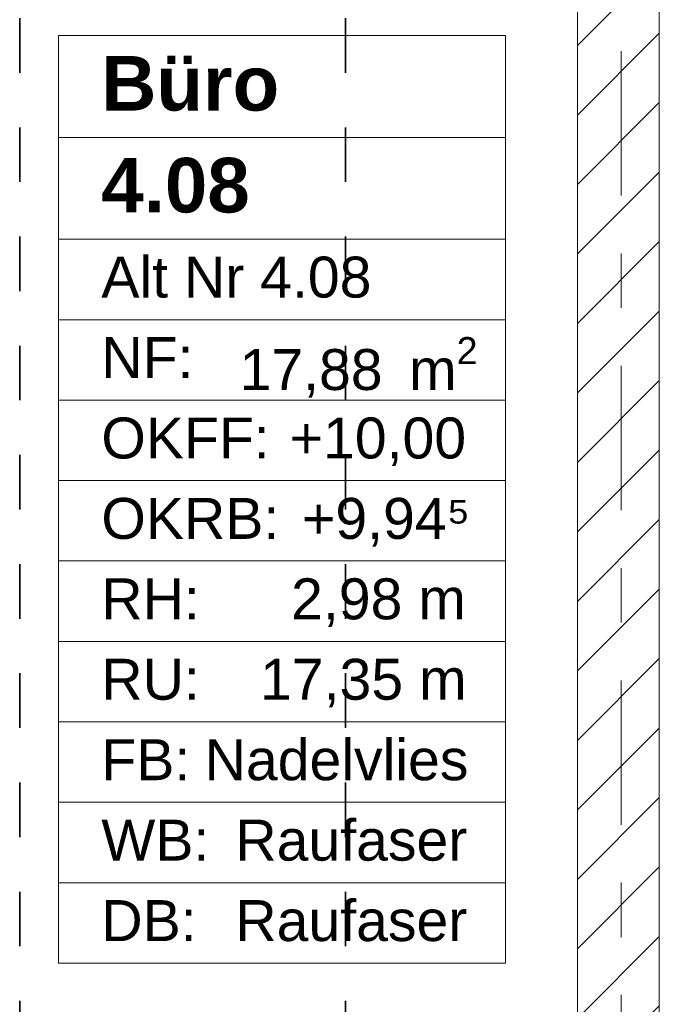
# Model space of a CAD drawing. Header units: metres. Extents: x -3.6 to 84.5, y -11 to 16.8.
# Tile 108 of 229: x 31.8 to 33, y 11 to 12.8. Entities that reach past the tile are written whole.
import ezdxf

# ---------------------------------------------------------------- set-up
doc = ezdxf.new("R2010")
doc.units = ezdxf.units.M
doc.header["$MEASUREMENT"] = 0
for name, pattern in [('Achse', [0.2, 0.1, -0.05, 0, -0.05]), ('Strichlinie doppelt', [0.546806, 0.264583, -0.105833, 0.070556, -0.105833]), ('Wipeout_Contour', [1, 0, -1])]:
    doc.linetypes.add(name, pattern=pattern)
for name, color, linetype in [('155 - Bemaßung_ Beschriftung.Ausbau - Deckenelemente', 7, 'Continuous'), ('401 - Zone.Raum_ Raumbegrenzung_ Whg.', 7, 'Continuous'), ('451 - Universal.Achsen Raster', 7, 'Continuous'), ('605 - Struktur.Wand Innen', 7, 'Continuous')]:
    doc.layers.add(name, color=color, linetype=linetype)
doc.styles.add('ERSTELLTER_STIL_1', font='txt')
doc.styles.add('ERSTELLTER_STIL_2', font='txt')

msp = doc.modelspace()

# ---------------------------------------------------------------- linework, layer by layer
at = {"layer": '155 - Bemaßung_ Beschriftung.Ausbau - Deckenelemente', "color": 7, "linetype": 'Achse', "lineweight": 35}
for p, q in [((31.828, 12.99), (31.828, 8.51)), ((32.425, 12.99), (32.425, 8.51))]:
    msp.add_line(p, q, dxfattribs=at)
at = {"layer": '401 - Zone.Raum_ Raumbegrenzung_ Whg.', "color": 7, "linetype": 'Continuous', "lineweight": 9}
for p, q in [((32.7179, 12.7583), (31.8991, 12.7583)), ((31.8991, 12.7583), (31.8991, 11.0591)), ((31.8991, 12.7583), (32.7179, 12.7583)), ((31.8991, 12.5716), (31.8991, 12.7583)), ((32.7179, 11.0591), (32.7179, 12.7583)), ((32.7179, 12.7583), (32.7179, 12.5716)), ((32.7179, 12.5716), (31.8991, 12.5716)), ((31.8991, 12.5716), (32.7179, 12.5716)), ((31.8991, 12.385), (31.8991, 12.5716)), ((32.7179, 12.5716), (32.7179, 12.385)), ((32.7179, 12.385), (31.8991, 12.385)), ((31.8991, 12.385), (32.7179, 12.385)), ((31.8991, 12.2377), (31.8991, 12.385)), ((32.7179, 12.385), (32.7179, 12.2377)), ((32.7179, 12.2377), (31.8991, 12.2377)), ((31.8991, 12.2377), (32.7179, 12.2377)), ((31.8991, 12.0904), (31.8991, 12.2377)), ((32.7179, 12.2377), (32.7179, 12.0904)), ((32.7179, 12.0904), (31.8991, 12.0904)), ((31.8991, 12.0904), (32.7179, 12.0904)), ((31.8991, 11.9431), (31.8991, 12.0904)), ((32.7179, 12.0904), (32.7179, 11.9431)), ((32.7179, 11.9431), (31.8991, 11.9431)), ((31.8991, 11.9431), (32.7179, 11.9431)), ((31.8991, 11.7958), (31.8991, 11.9431)), ((32.7179, 11.9431), (32.7179, 11.7958)), ((32.7179, 11.7958), (31.8991, 11.7958)), ((31.8991, 11.7958), (32.7179, 11.7958)), ((31.8991, 11.6484), (31.8991, 11.7958)), ((32.7179, 11.7958), (32.7179, 11.6484)), ((32.7179, 11.6484), (31.8991, 11.6484)), ((31.8991, 11.6484), (32.7179, 11.6484)), ((31.8991, 11.5011), (31.8991, 11.6484)), ((32.7179, 11.6484), (32.7179, 11.5011)), ((32.7179, 11.5011), (31.8991, 11.5011)), ((31.8991, 11.5011), (32.7179, 11.5011)), ((31.8991, 11.3538), (31.8991, 11.5011)), ((32.7179, 11.5011), (32.7179, 11.3538)), ((32.7179, 11.3538), (31.8991, 11.3538)), ((31.8991, 11.3538), (32.7179, 11.3538)), ((31.8991, 11.2065), (31.8991, 11.3538)), ((32.7179, 11.3538), (32.7179, 11.2065)), ((32.7179, 11.2065), (31.8991, 11.2065)), ((31.8991, 11.2065), (32.7179, 11.2065)), ((31.8991, 11.0591), (31.8991, 11.2065)), ((32.7179, 11.2065), (32.7179, 11.0591)), ((31.8991, 11.0591), (32.7179, 11.0591)), ((32.7179, 11.0591), (31.8991, 11.0591))]:
    msp.add_line(p, q, dxfattribs=at)

# ---------------------------------------------------------------- texts
at = {"layer": '401 - Zone.Raum_ Raumbegrenzung_ Whg.', "color": 7, "lineweight": 9, "attachment_point": 1}
for s, insert, char_height, style in [('\\A1;{\\pqj;\\pt0;\\fArial|b1|i0|c0|p38;}', (32.6394, 12.7435), 0.1, 'ERSTELLTER_STIL_1'), ('\\A1;{\\pqj;\\pt0;\\fArial|b1|i0|c0|p38;Büro}', (31.9776, 12.7207), 0.1, 'ERSTELLTER_STIL_1'), ('\\A1;{\\pqj;\\pt0;\\fArial|b1|i0|c0|p38;}', (32.6394, 12.5569), 0.1, 'ERSTELLTER_STIL_1'), ('\\A1;{\\pql;\\pt0;\\fArial|b1|i0|c0|p38;4.08}', (31.9776, 12.5341), 0.1, 'ERSTELLTER_STIL_1'), ('\\A1;{\\pqj;\\pt0;\\fArial|b0|i0|c0|p38;Alt Nr 4.08}', (31.9776, 12.3532), 0.075, 'ERSTELLTER_STIL_2'), ('\\A1;{\\pqj;\\pt0;\\fArial|b0|i0|c0|p38;}', (32.6394, 12.3703), 0.075, 'ERSTELLTER_STIL_2'), ('\\A1;{\\pqj;\\pt0;\\fArial|b0|i0|c0|p38;NF: }', (31.9776, 12.2058), 0.075, 'ERSTELLTER_STIL_2'), ('\\A1;{\\pql;\\pt0,0.05;\\fArial|b0|i0|c0|p38;17,88\\fArial|b0|i0|c0|p38;\\A1{\\H.66x;\\S^  ;}\\fArial|b0|i0|c0|p38; m\\fArial|b0|i0|c0|p38;\\A1{\\H.66x;\\S2^  ;}}', (32.2308, 12.2058), 0.075, 'ERSTELLTER_STIL_2'), ('\\A1;{\\pqj;\\pt0;\\fArial|b0|i0|c0|p38;OKFF: }', (31.9776, 12.0585), 0.075, 'ERSTELLTER_STIL_2'), ('\\A1;{\\pqj;\\pt0;\\fArial|b0|i0|c0|p38;+10,00}', (32.3226, 12.0585), 0.075, 'ERSTELLTER_STIL_2'), ('\\A1;{\\pqj;\\pt0;\\fArial|b0|i0|c0|p38;+9,94⁵}', (32.3452, 11.9112), 0.075, 'ERSTELLTER_STIL_2'), ('\\A1;{\\pqj;\\pt0;\\fArial|b0|i0|c0|p38;OKRB: }', (31.9776, 11.9112), 0.075, 'ERSTELLTER_STIL_2'), ('\\A1;{\\pqj;\\pt0;\\fArial|b0|i0|c0|p38;RH: }', (31.9776, 11.7639), 0.075, 'ERSTELLTER_STIL_2'), ('\\A1;{\\pqj;\\pt0;\\fArial|b0|i0|c0|p38;2,98 m}', (32.3253, 11.7639), 0.075, 'ERSTELLTER_STIL_2'), ('\\A1;{\\pqj;\\pt0;\\fArial|b0|i0|c0|p38;RU: }', (31.9776, 11.6166), 0.075, 'ERSTELLTER_STIL_2'), ('\\A1;{\\pqj;\\pt0;\\fArial|b0|i0|c0|p38;17,35 m}', (32.2684, 11.6166), 0.075, 'ERSTELLTER_STIL_2'), ('\\A1;{\\pqj;\\pt0;\\fArial|b0|i0|c0|p38;Nadelvlies}', (32.1669, 11.4692), 0.075, 'ERSTELLTER_STIL_2'), ('\\A1;{\\pqj;\\pt0;\\fArial|b0|i0|c0|p38;FB: }', (31.9776, 11.4692), 0.075, 'ERSTELLTER_STIL_2'), ('\\A1;{\\pqj;\\pt0;\\fArial|b0|i0|c0|p38;Raufaser}', (32.2231, 11.3219), 0.075, 'ERSTELLTER_STIL_2'), ('\\A1;{\\pqj;\\pt0;\\fArial|b0|i0|c0|p38;WB: }', (31.9776, 11.3219), 0.075, 'ERSTELLTER_STIL_2'), ('\\A1;{\\pqj;\\pt0;\\fArial|b0|i0|c0|p38;Raufaser}', (32.2231, 11.1746), 0.075, 'ERSTELLTER_STIL_2'), ('\\A1;{\\pqj;\\pt0;\\fArial|b0|i0|c0|p38;DB: }', (31.9776, 11.1746), 0.075, 'ERSTELLTER_STIL_2')]:
    msp.add_mtext(s, dxfattribs=dict(at, insert=insert, char_height=char_height, style=style))

# ---------------------------------------------------------------- wipeouts: each hides what was drawn before it
at = {"color": 254, "linetype": 'Wipeout_Contour', "lineweight": 0, "ltscale": 138.831981}
msp.add_wipeout([(33, 13), (32.85, 13), (32.85, 8.6), (33, 8.6)], dxfattribs=at).dxf.layer = '605 - Struktur.Wand Innen'

# ---------------------------------------------------------------- next in the draw order: hatches: boundary and pattern name
at = {"layer": '605 - Struktur.Wand Innen', "linetype": 'Continuous', "lineweight": 0, "true_color": 0x000000}
h = msp.add_hatch(dxfattribs=at)
h.set_pattern_fill('MW_Ziegel_0001', color=18, style=0, pattern_type=2)
h.set_pattern_definition([(45, (0, 0), (-0.0636396, 0.0636396), [])])
h.paths.add_polyline_path([(33, 13), (32.85, 13), (32.85, 8.6), (33, 8.6)])

# ---------------------------------------------------------------- next in the draw order: linework, layer by layer
at = {"layer": '451 - Universal.Achsen Raster', "color": 160, "linetype": 'Strichlinie doppelt', "lineweight": 9, "true_color": 0x3232ff}
msp.add_line((32.93, -10.585), (32.93, 16.355), dxfattribs=at)
at = {"layer": '605 - Struktur.Wand Innen', "color": 7, "linetype": 'Continuous', "lineweight": 18, "flags": 128}
for points in [[(32.85, 13), (32.85, 8.6)], [(33, 8.6), (33, 13)]]:
    msp.add_lwpolyline(points, dxfattribs=at)

doc.saveas('drawing.dxf')
